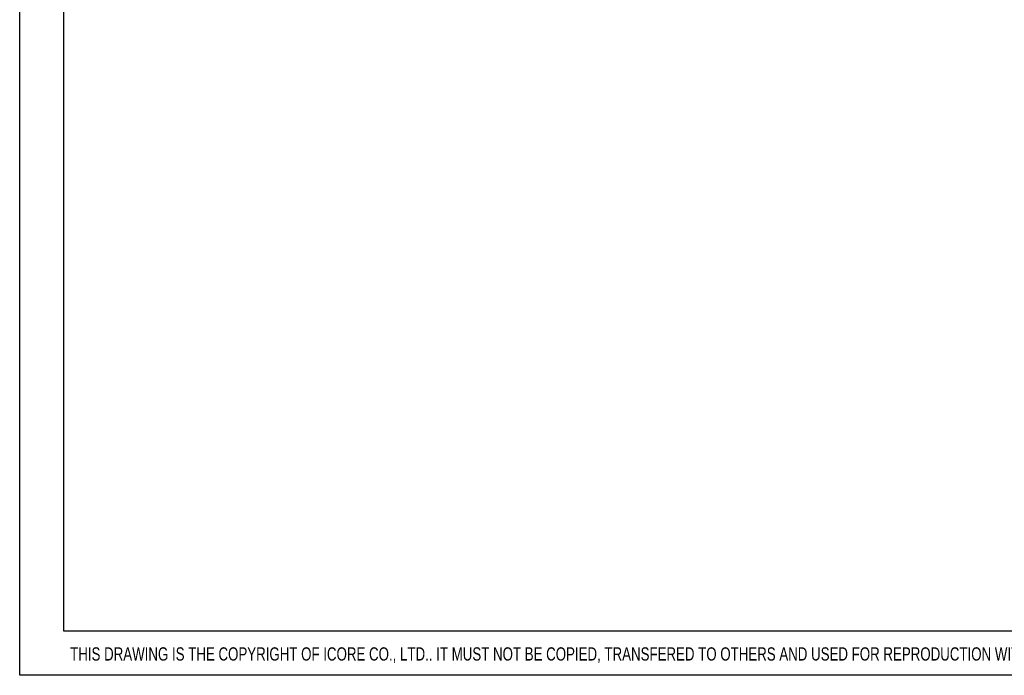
# Model space of a CAD drawing. Header units: millimetres. Extents: x 0 to 840, y 0 to 594.
# Tile 1 of 28: x 0 to 223, y 0 to 148. Entities that reach past the tile are written whole.
import ezdxf

# ---------------------------------------------------------------- set-up
doc = ezdxf.new("R2010")
doc.units = ezdxf.units.MM
doc.layers.add('SLD-0', color=3, linetype='Continuous')
doc.styles.add('SLDTEXTSTYLE0', font='TXT', dxfattribs={"width": 0.75})

msp = doc.modelspace()

# ---------------------------------------------------------------- linework, layer by layer
at = {"layer": 'SLD-0', "color": 4, "linetype": 'Continuous', "lineweight": 25}
for p, q in [((0, 0), (0, 594)), ((10, 10), (10, 584)), ((830, 10), (10, 10)), ((840, 0), (0, 0))]:
    msp.add_line(p, q, dxfattribs=at)

# ---------------------------------------------------------------- texts
at = {"layer": 'SLD-0', "insert": (11.434, 6.339), "char_height": 3.000566, "attachment_point": 1, "style": 'SLDTEXTSTYLE0'}
msp.add_mtext('THIS DRAWING IS THE COPYRIGHT OF ICORE CO., LTD.. IT MUST NOT BE COPIED, TRANSFERED TO OTHERS AND USED FOR REPRODUCTION WITHOUT WRITTEN PERMISSION.', dxfattribs=at)

doc.saveas('drawing.dxf')
